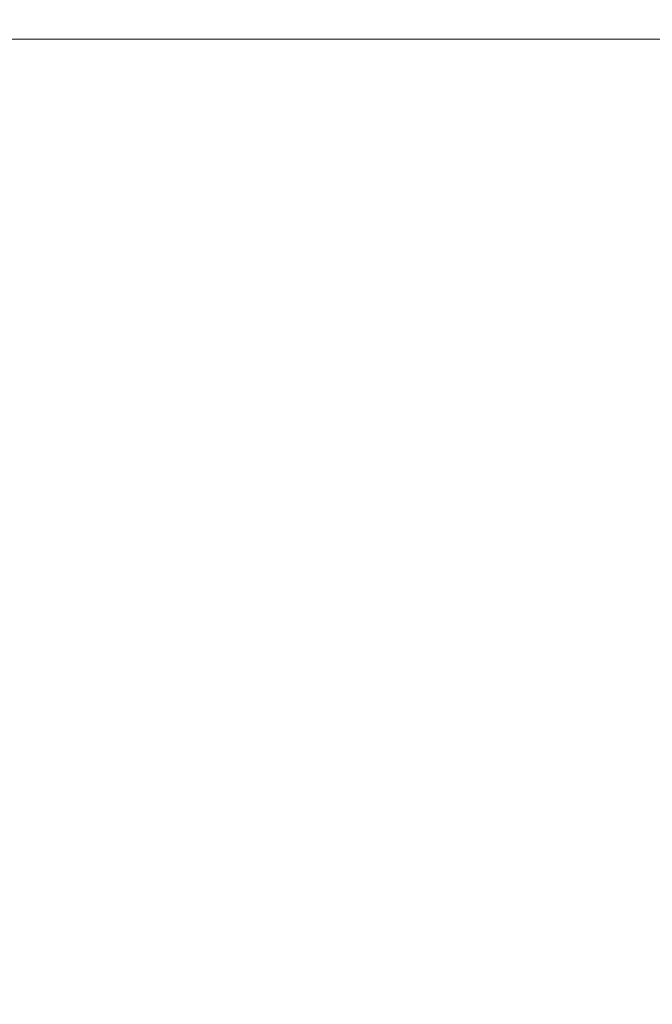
# Model space of a CAD drawing. Header units: millimetres. Extents: x 0 to 420, y 0 to 297.
# Tile 60 of 86: x 202.76 to 206.94, y 211.47 to 217.97. Entities that reach past the tile are written whole.
import ezdxf

# ---------------------------------------------------------------- set-up
doc = ezdxf.new("R2010")
doc.units = ezdxf.units.MM
doc.styles.add('SLDTEXTSTYLE0', font='TXT', dxfattribs={"width": 0.75})
doc.dimstyles.new('SLDDIMSTYLE0', dxfattribs={"dimtxt": 3.5, "dimasz": 3.302, "dimexe": 0, "dimexo": 0.0625, "dimgap": 0.875, "dimtad": 1, "dimlfac": 5, "dimrnd": 1e-09, "dimzin": 12, "dimdsep": 46, "dimtxsty": 'SLDTEXTSTYLE0', "dimsah": 1, "dimcen": 0.09, "dimadec": 0, "dimazin": 3, "dimtfac": 1, "dimtofl": 0, "dimtmove": 0, "dimatfit": 3, "dimfxl": 1, "dimfrac": 2, "dimtolj": 1, "dimtzin": 12, "dimarcsym": 0})

# ---------------------------------------------------------------- blocks, each defined once
blk = doc.blocks.new('_D_5')
at = {"color": 7, "linetype": 'Continuous', "lineweight": 0}
for p, q in [((192.2126, 242.4085), (294.6813, 242.4085)), ((293.6813, 181.2085), (293.6813, 242.4085)), ((192.2126, 181.2085), (294.6813, 181.2085))]:
    blk.add_line(p, q, dxfattribs=at)
for points in [[(293.6813, 242.4085), (293.1733, 239.1065), (294.1893, 239.1065)], [(293.6813, 181.2085), (294.1893, 184.5105), (293.1733, 184.5105)]]:
    blk.add_solid(points, dxfattribs=at)
at = {"color": 7, "linetype": 'Continuous', "lineweight": 0, "insert": (289.1696, 207.9293), "char_height": 3.5, "attachment_point": 1, "rotation": 90, "style": 'SLDTEXTSTYLE0'}
blk.add_mtext('306', dxfattribs=at)

msp = doc.modelspace()

# ---------------------------------------------------------------- linework, layer by layer
at = {"color": 7, "linetype": 'Continuous', "lineweight": 15}
msp.add_line((197.6652, 217.8455), (214.5259, 217.8455), dxfattribs=at)

# ---------------------------------------------------------------- dimensions: what is measured, and where the dimension line sits
at = {"color": 7, "linetype": 'Continuous', "lineweight": 0}
dim = msp.add_linear_dim(base=(293.6813, 242.4085), p1=(191.2126, 181.2085), p2=(191.2126, 242.4085), angle=90, dimstyle='SLDDIMSTYLE0', dxfattribs=at)
dim.commit()
dim.dimension.update_dxf_attribs({"geometry": '_D_5', "text_midpoint": (293.6813, 211.8085), "dimtype": 160})

doc.saveas('drawing.dxf')
